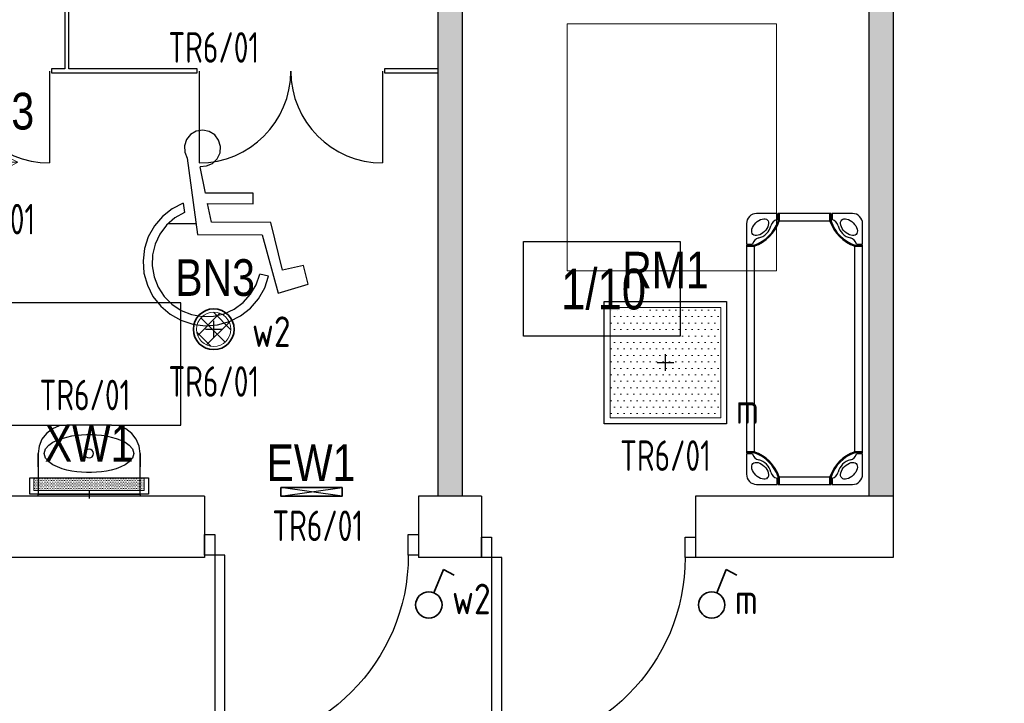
# Model space of a CAD drawing. Header units: millimetres. Extents: x -2994 to 13921, y -9859 to 2415.
# Tile 13 of 47: x 657 to 1141, y -1295 to -959. Entities that reach past the tile are written whole.
import ezdxf
from ezdxf.enums import TextEntityAlignment as Align
from ezdxf.lldxf.tags import DXFTag

# ---------------------------------------------------------------- set-up
doc = ezdxf.new("R2010")
doc.units = ezdxf.units.MM
doc.linetypes.add('CENTER', pattern=[2, 1.25, -0.25, 0.25, -0.25])
doc.layers.get('DEFPOINTS').update_dxf_attribs({"color": 253, "true_color": 0x828282})
for name, color, linetype, true_color in [('15_LINIA_CIENKA', 7, 'Continuous', 0x5e5e5e), ('A_bloki', 7, 'Continuous', 0x5e5e5e), ('A_kreskowanie', 7, 'Continuous', 0x5e5e5e), ('A_opis_pom', 7, 'Continuous', 0x5e5e5e), ('A_podciąg', 7, '300118_49_XR_0034$0$300118_49_XR_0033$0$( Dashed )', 0x5e5e5e), ('A_sc_istn', 253, 'Continuous', 0x828282), ('A_sc_proj', 7, 'Continuous', 0x5e5e5e), ('A_stolarka', 7, 'Continuous', 0x5e5e5e), ('MUREK', 7, 'Continuous', 0x5e5e5e), ('W', 7, 'CENTER', 0x5e5e5e)]:
    doc.layers.add(name, color=color, linetype=linetype, true_color=true_color)
doc.layers.add('_HVAC', color=1, linetype='Continuous')
doc.layers.add('A-DOOR', color=7, linetype='Continuous', lineweight=9, true_color=0x5e5e5e)
doc.layers.add('P-SANR-FIXT', color=7, linetype='Continuous', lineweight=9, true_color=0x5e5e5e)
for name, color, linetype, lineweight in [('IE_OŚW_numery_obwodów', 7, 'Continuous', 35), ('IE_OŚW_oprawy awaryjne', 104, 'Continuous', 35), ('IE_OŚW_oprawy podstawowe', 1, 'Continuous', 30), ('IE_OŚW_POD', 1, 'Continuous', 35), ('IE_OŚW_łączniki', 1, 'Continuous', 35), ('IE_OŚW_łączniki nr', 30, 'Continuous', 35), ('IE_OŚW_łączniki_numeracja', 30, 'Continuous', 25)]:
    doc.layers.add(name, color=color, linetype=linetype, lineweight=lineweight)
doc.styles.add('el', font='isocpeur.ttf', dxfattribs={"width": 0.8})
doc.styles.add('GENERATED_STYLE_1', font='arial.ttf')
doc.styles.add('Strzałki', font='ic-isocp.shx', dxfattribs={"width": 0.8})
tags = doc.linetypes.add('300118_49_XR_0034$0$300118_49_XR_0033$0$( Dashed )', pattern=[0.75, 0.5, -0.25]).pattern_tags.tags
tags[6:7] = [DXFTag(74, 4), DXFTag(75, 0), DXFTag(340, '0'), DXFTag(46, 1.0), DXFTag(50, 0.0), DXFTag(44, 0.0), DXFTag(45, 0.0)]
tags[4:5] = [DXFTag(74, 4), DXFTag(75, 0), DXFTag(340, '0'), DXFTag(46, 1.0), DXFTag(50, 0.0), DXFTag(44, 0.0), DXFTag(45, 0.0)]

# ---------------------------------------------------------------- blocks, each defined once
blk = doc.blocks.new('Łóżeczko przedszkolne Śpioszek - niebieskie _Nowa Szkoła_ - Łóżeczko przedszkolne Śpioszek - niebieskie _Nowa Szkoła_-1786863-1 PIĘTRO')
at = {"layer": 'A_bloki'}
for p, q in [((15, 57), (5, 57)), ((15, 54), (15, 57)), ((15.5, 56.5), (15, 56.5)), ((15, 54.5), (15.5, 54.5)), ((16.03, 57), (15.5, 57)), ((15.5, 56.99), (15.5, 57)), ((15.5, 57), (15.5, 56.99)), ((16.03, 56.99), (15.5, 56.99)), ((16.03, 56.99), (15.5, 56.99)), ((16.03, 53.19), (15.5, 53.19)), ((116.97, 57), (16.03, 57)), ((16.03, 56.99), (16.03, 57)), ((16.03, 57), (16.03, 56.99)), ((116.97, 56.99), (16.03, 56.99)), ((16.03, 56.76), (16.03, 56.63)), ((16.03, 56.48), (16.03, 56.63)), ((16.03, 56.63), (16.03, 56.48)), ((16.03, 56.3), (16.03, 56.48)), ((16.03, 56.48), (16.03, 56.3)), ((16.03, 56.09), (16.03, 56.29)), ((16.03, 56.29), (16.03, 56.09)), ((16.03, 55.89), (16.03, 56.09)), ((16.03, 56.09), (16.03, 55.89)), ((16.03, 55.69), (16.03, 55.89)), ((16.03, 55.89), (16.03, 55.69)), ((16.03, 55.49), (16.03, 55.69)), ((16.03, 55.69), (16.03, 55.49)), ((16.03, 55.29), (16.03, 55.49)), ((16.03, 55.49), (16.03, 55.29)), ((16.03, 55.09), (16.03, 55.29)), ((16.03, 55.29), (16.03, 55.09)), ((16.03, 54.88), (16.03, 55.09)), ((16.03, 55.09), (16.03, 54.88)), ((16.03, 54.66), (16.03, 54.88)), ((16.03, 54.88), (16.03, 54.66)), ((16.03, 54.46), (16.03, 54.66)), ((16.03, 54.66), (16.03, 54.46)), ((16.03, 54.28), (16.03, 54.46)), ((16.03, 54.46), (16.03, 54.28)), ((16.03, 54.11), (16.03, 54.28)), ((16.03, 54.28), (16.03, 54.11)), ((16.03, 53.96), (16.03, 54.11)), ((16.03, 54.11), (16.03, 53.96)), ((16.03, 53.81), (16.03, 53.96)), ((16.03, 53.96), (16.03, 53.81)), ((16.03, 53.67), (16.03, 53.81)), ((16.03, 53.81), (16.03, 53.67)), ((16.03, 53.55), (16.03, 53.67)), ((16.03, 53.67), (16.03, 53.55)), ((16.03, 53.54), (16.03, 53.42)), ((116.97, 53.19), (16.03, 53.19)), ((117.5, 57), (116.97, 57)), ((116.97, 56.99), (116.97, 57)), ((116.97, 57), (116.97, 56.99)), ((117.5, 56.99), (116.97, 56.99)), ((117.5, 56.99), (116.97, 56.99)), ((116.97, 56.63), (116.97, 56.76)), ((116.97, 56.48), (116.97, 56.63)), ((116.97, 56.63), (116.97, 56.48)), ((116.97, 56.3), (116.97, 56.48)), ((116.97, 56.48), (116.97, 56.3)), ((116.97, 56.09), (116.97, 56.29)), ((116.97, 56.29), (116.97, 56.09)), ((116.97, 55.89), (116.97, 56.09)), ((116.97, 56.09), (116.97, 55.89)), ((116.97, 55.69), (116.97, 55.89)), ((116.97, 55.89), (116.97, 55.69)), ((116.97, 55.49), (116.97, 55.69)), ((116.97, 55.69), (116.97, 55.49)), ((116.97, 55.29), (116.97, 55.49)), ((116.97, 55.49), (116.97, 55.29)), ((116.97, 55.09), (116.97, 55.29)), ((116.97, 55.29), (116.97, 55.09)), ((116.97, 54.88), (116.97, 55.09)), ((116.97, 55.09), (116.97, 54.88)), ((116.97, 54.66), (116.97, 54.88)), ((116.97, 54.88), (116.97, 54.66)), ((116.97, 54.46), (116.97, 54.66)), ((116.97, 54.66), (116.97, 54.46)), ((116.97, 54.28), (116.97, 54.46)), ((116.97, 54.46), (116.97, 54.28)), ((116.97, 54.11), (116.97, 54.28)), ((116.97, 54.28), (116.97, 54.11)), ((116.97, 53.96), (116.97, 54.11)), ((116.97, 53.81), (116.97, 53.96)), ((116.97, 53.67), (116.97, 53.81)), ((116.97, 53.81), (116.97, 53.67)), ((116.97, 53.55), (116.97, 53.67)), ((116.97, 53.67), (116.97, 53.55)), ((116.97, 53.42), (116.97, 53.54)), ((117.5, 53.19), (116.97, 53.19)), ((117.5, 56.99), (117.5, 57)), ((117.5, 57), (117.5, 56.99)), ((118, 56.5), (117.5, 56.5)), ((117.5, 54.5), (118, 54.5)), ((128, 57), (118, 57)), ((118, 57), (118, 54)), ((0, 52), (0, 42)), ((133, 42), (133, 52)), ((0, 42), (3, 42)), ((0, 41.5), (0, 40.97)), ((0.01, 41.5), (0, 41.5)), ((0, 41.5), (0.01, 41.5)), ((0.01, 40.97), (0, 40.97)), ((0, 40.97), (0, 16.03)), ((0, 40.97), (0.01, 40.97)), ((0.01, 41.5), (0.01, 40.97)), ((0.01, 41.5), (0.01, 40.97)), ((0.01, 40.97), (0.01, 16.03)), ((0.5, 42), (0.5, 41.5)), ((2.5, 41.5), (2.5, 42)), ((3.8, 41.5), (3.8, 40.97)), ((3.81, 40.97), (3.81, 16.03)), ((129.19, 16.03), (129.19, 40.97)), ((129.2, 40.97), (129.2, 41.5)), ((130, 42), (133, 42)), ((130.5, 42), (130.5, 41.5)), ((132.5, 41.5), (132.5, 42)), ((132.99, 41.5), (133, 41.5)), ((133, 41.5), (132.99, 41.5)), ((132.99, 40.97), (132.99, 41.5)), ((132.99, 40.97), (132.99, 41.5)), ((133, 40.97), (132.99, 40.97)), ((132.99, 40.97), (133, 40.97)), ((132.99, 16.03), (132.99, 40.97)), ((133, 40.97), (133, 41.5)), ((133, 16.03), (133, 40.97)), ((0, 16.03), (0, 15.5)), ((0, 16.03), (0.01, 16.03)), ((0.01, 16.03), (0, 16.03)), ((0.01, 15.5), (0, 15.5)), ((0, 15.5), (0.01, 15.5)), ((3, 15), (0, 15)), ((0, 15), (0, 5)), ((0.01, 16.03), (0.01, 15.5)), ((0.01, 16.03), (0.01, 15.5)), ((0.5, 15.5), (0.5, 15)), ((2.5, 15), (2.5, 15.5)), ((3.8, 16.03), (3.8, 15.5)), ((129.2, 15.5), (129.2, 16.03)), ((133, 15), (130, 15)), ((130.5, 15.5), (130.5, 15)), ((132.5, 15), (132.5, 15.5)), ((132.99, 16.03), (133, 16.03)), ((132.99, 15.5), (132.99, 16.03)), ((132.99, 15.5), (132.99, 16.03)), ((133, 16.03), (132.99, 16.03)), ((132.99, 15.5), (133, 15.5)), ((133, 15.5), (132.99, 15.5)), ((133, 15.5), (133, 16.03)), ((133, 5), (133, 15)), ((5, 0), (15, 0)), ((15, 0), (15, 3)), ((15.5, 2.5), (15, 2.5)), ((15, 0.5), (15.5, 0.5)), ((15.5, 3.81), (16.03, 3.81)), ((15.5, 0.01), (15.5, 0)), ((15.5, 0), (15.5, 0.01)), ((15.5, 0.01), (16.03, 0.01)), ((15.5, 0.01), (16.03, 0.01)), ((16.03, 3.81), (116.97, 3.81)), ((16.03, 3.58), (16.03, 3.46)), ((16.03, 3.45), (16.03, 3.33)), ((16.03, 3.33), (16.03, 3.45)), ((16.03, 3.33), (16.03, 3.19)), ((16.03, 3.19), (16.03, 3.33)), ((16.03, 3.19), (16.03, 3.04)), ((16.03, 3.04), (16.03, 3.19)), ((16.03, 3.04), (16.03, 2.89)), ((16.03, 2.89), (16.03, 3.04)), ((16.03, 2.89), (16.03, 2.72)), ((16.03, 2.72), (16.03, 2.89)), ((16.03, 2.72), (16.03, 2.54)), ((16.03, 2.54), (16.03, 2.72)), ((16.03, 2.54), (16.03, 2.34)), ((16.03, 2.34), (16.03, 2.54)), ((16.03, 2.34), (16.03, 2.12)), ((16.03, 2.12), (16.03, 2.34)), ((16.03, 2.12), (16.03, 1.91)), ((16.03, 1.91), (16.03, 2.12)), ((16.03, 1.91), (16.03, 1.71)), ((16.03, 1.71), (16.03, 1.91)), ((16.03, 1.71), (16.03, 1.51)), ((16.03, 1.51), (16.03, 1.71)), ((16.03, 1.51), (16.03, 1.31)), ((16.03, 1.31), (16.03, 1.51)), ((16.03, 1.31), (16.03, 1.11)), ((16.03, 1.11), (16.03, 1.31)), ((16.03, 1.11), (16.03, 0.91)), ((16.03, 0.91), (16.03, 1.11)), ((16.03, 0.91), (16.03, 0.71)), ((16.03, 0.71), (16.03, 0.91)), ((16.03, 0.7), (16.03, 0.52)), ((16.03, 0.52), (16.03, 0.7)), ((16.03, 0.52), (16.03, 0.37)), ((16.03, 0.37), (16.03, 0.52)), ((16.03, 0.37), (16.03, 0.24)), ((16.03, 0.01), (16.03, 0)), ((16.03, 0), (16.03, 0.01)), ((16.03, 0.01), (116.97, 0.01)), ((116.97, 3.81), (117.5, 3.81)), ((116.97, 3.46), (116.97, 3.58)), ((116.97, 3.33), (116.97, 3.45)), ((116.97, 3.45), (116.97, 3.33)), ((116.97, 3.19), (116.97, 3.33)), ((116.97, 3.33), (116.97, 3.19)), ((116.97, 3.04), (116.97, 3.19)), ((116.97, 3.19), (116.97, 3.04)), ((116.97, 2.89), (116.97, 3.04)), ((116.97, 3.04), (116.97, 2.89)), ((116.97, 2.72), (116.97, 2.89)), ((116.97, 2.89), (116.97, 2.72)), ((116.97, 2.54), (116.97, 2.72)), ((116.97, 2.72), (116.97, 2.54)), ((116.97, 2.34), (116.97, 2.54)), ((116.97, 2.54), (116.97, 2.34)), ((116.97, 2.12), (116.97, 2.34)), ((116.97, 2.34), (116.97, 2.12)), ((116.97, 1.91), (116.97, 2.12)), ((116.97, 2.12), (116.97, 1.91)), ((116.97, 1.71), (116.97, 1.91)), ((116.97, 1.91), (116.97, 1.71)), ((116.97, 1.51), (116.97, 1.71)), ((116.97, 1.31), (116.97, 1.51)), ((116.97, 1.11), (116.97, 1.31)), ((116.97, 1.31), (116.97, 1.11)), ((116.97, 0.91), (116.97, 1.11)), ((116.97, 1.11), (116.97, 0.91)), ((116.97, 0.71), (116.97, 0.91)), ((116.97, 0.91), (116.97, 0.71)), ((116.97, 0.52), (116.97, 0.7)), ((116.97, 0.7), (116.97, 0.52)), ((116.97, 0.37), (116.97, 0.52)), ((116.97, 0.52), (116.97, 0.37)), ((116.97, 0.24), (116.97, 0.37)), ((116.97, 0), (116.97, 0.01)), ((116.97, 0.01), (117.5, 0.01)), ((116.97, 0.01), (117.5, 0.01)), ((116.97, 0.01), (116.97, 0)), ((118, 2.5), (117.5, 2.5)), ((117.5, 0.5), (118, 0.5)), ((117.5, 0.01), (117.5, 0)), ((117.5, 0), (117.5, 0.01)), ((118, 3), (118, 0)), ((118, 0), (128, 0)), ((15.5, 0), (16.03, 0)), ((16.03, 0), (116.97, 0)), ((116.97, 0), (117.5, 0))]:
    blk.add_line(p, q, dxfattribs=at)
at = {"layer": 'A_bloki', "flags": 128}
for points in [[(3.17, 46.76), (2.83, 47.24), (2.63, 47.84), (2.59, 48.53), (2.71, 49.29), (2.98, 50.09), (3.39, 50.9), (3.94, 51.68), (4.59, 52.41), (5.32, 53.06), (6.1, 53.61), (6.91, 54.02), (7.71, 54.29), (8.47, 54.41), (9.16, 54.37), (9.76, 54.17), (10.24, 53.83)], [(10.24, 53.83), (10.59, 53.35), (10.79, 52.75), (10.83, 52.05), (10.71, 51.29), (10.44, 50.49), (10.02, 49.69), (9.48, 48.9), (8.83, 48.17), (8.1, 47.52), (7.31, 46.98), (6.51, 46.56), (5.71, 46.29), (4.95, 46.17), (4.25, 46.21), (3.65, 46.41), (3.17, 46.76)], [(15.5, 53.19), (15.5, 53.3), (15.5, 53.42), (15.5, 53.55), (15.5, 53.67), (15.5, 53.81), (15.5, 53.96), (15.5, 54.11), (15.5, 54.28), (15.5, 54.46), (15.5, 54.66), (15.5, 54.88), (15.5, 55.09), (15.5, 55.29), (15.5, 55.49), (15.5, 55.69), (15.5, 55.89), (15.5, 56.09), (15.5, 56.3), (15.5, 56.48), (15.5, 56.63), (15.5, 56.76), (15.5, 56.87), (15.5, 56.94), (15.5, 56.99)], [(16.03, 56.63), (16.03, 56.76), (16.03, 56.87), (16.03, 56.94), (16.03, 56.99)], [(16.03, 56.99), (16.03, 56.94), (16.03, 56.87), (16.03, 56.76)], [(16.03, 53.19), (16.03, 53.3), (16.03, 53.42), (16.03, 53.54)], [(16.03, 53.42), (16.03, 53.3), (16.03, 53.19)], [(116.97, 56.76), (116.97, 56.87), (116.97, 56.94), (116.97, 56.99)], [(116.97, 56.99), (116.97, 56.94), (116.97, 56.87), (116.97, 56.76), (116.97, 56.63)], [(116.97, 54.11), (116.97, 53.96), (116.97, 53.81)], [(116.97, 53.54), (116.97, 53.42), (116.97, 53.3), (116.97, 53.19)], [(116.97, 53.19), (116.97, 53.3), (116.97, 53.42)], [(117.5, 56.99), (117.5, 56.94), (117.5, 56.87), (117.5, 56.76), (117.5, 56.63), (117.5, 56.48), (117.5, 56.3), (117.5, 56.09), (117.5, 55.89), (117.5, 55.69), (117.5, 55.49), (117.5, 55.29), (117.5, 55.09), (117.5, 54.88), (117.5, 54.66), (117.5, 54.46), (117.5, 54.28), (117.5, 54.11), (117.5, 53.96), (117.5, 53.81), (117.5, 53.67), (117.5, 53.55), (117.5, 53.42), (117.5, 53.3), (117.5, 53.19)], [(129.83, 46.76), (129.35, 46.41), (128.75, 46.21), (128.05, 46.17), (127.29, 46.29), (126.49, 46.56), (125.69, 46.98), (124.9, 47.52), (124.17, 48.17), (123.52, 48.9), (122.98, 49.69), (122.56, 50.49), (122.29, 51.29), (122.17, 52.05), (122.21, 52.75), (122.41, 53.35), (122.76, 53.83)], [(122.76, 53.83), (123.24, 54.17), (123.84, 54.37), (124.53, 54.41), (125.29, 54.29), (126.09, 54.02), (126.9, 53.61), (127.68, 53.06), (128.41, 52.41), (129.06, 51.68), (129.61, 50.9), (130.02, 50.09), (130.29, 49.29), (130.41, 48.53), (130.37, 47.84), (130.17, 47.24), (129.83, 46.76)], [(0.01, 41.5), (0.06, 41.5), (0.13, 41.5), (0.24, 41.5), (0.37, 41.5), (0.52, 41.5), (0.7, 41.5), (0.91, 41.5), (1.11, 41.5), (1.31, 41.5), (1.51, 41.5), (1.71, 41.5), (1.91, 41.5), (2.12, 41.5), (2.34, 41.5), (2.54, 41.5), (2.72, 41.5), (2.89, 41.5), (3.04, 41.5), (3.19, 41.5), (3.33, 41.5), (3.45, 41.5), (3.58, 41.5), (3.7, 41.5), (3.81, 41.5)], [(3.81, 40.97), (3.7, 40.97), (3.58, 40.97), (3.45, 40.97), (3.33, 40.97), (3.19, 40.97), (3.04, 40.97), (2.89, 40.97), (2.72, 40.97), (2.54, 40.97), (2.34, 40.97), (2.12, 40.97), (1.91, 40.97), (1.71, 40.97), (1.51, 40.97), (1.31, 40.97), (1.11, 40.97), (0.91, 40.97), (0.7, 40.97), (0.52, 40.97), (0.37, 40.97), (0.24, 40.97), (0.13, 40.97), (0.06, 40.97), (0.01, 40.97)], [(0.01, 40.97), (0.06, 40.97), (0.13, 40.97), (0.24, 40.97), (0.37, 40.97), (0.52, 40.97), (0.7, 40.97), (0.91, 40.97), (1.11, 40.97), (1.31, 40.97), (1.51, 40.97), (1.71, 40.97), (1.91, 40.97), (2.12, 40.97), (2.34, 40.97), (2.54, 40.97), (2.72, 40.97), (2.89, 40.97), (3.04, 40.97), (3.19, 40.97), (3.33, 40.97), (3.45, 40.97), (3.58, 40.97), (3.7, 40.97), (3.81, 40.97)], [(129.19, 41.5), (129.3, 41.5), (129.42, 41.5), (129.55, 41.5), (129.67, 41.5), (129.81, 41.5), (129.96, 41.5), (130.11, 41.5), (130.28, 41.5), (130.46, 41.5), (130.66, 41.5), (130.88, 41.5), (131.09, 41.5), (131.29, 41.5), (131.49, 41.5), (131.69, 41.5), (131.89, 41.5), (132.09, 41.5), (132.3, 41.5), (132.48, 41.5), (132.63, 41.5), (132.76, 41.5), (132.87, 41.5), (132.94, 41.5), (132.99, 41.5)], [(132.99, 40.97), (132.94, 40.97), (132.87, 40.97), (132.76, 40.97), (132.63, 40.97), (132.48, 40.97), (132.3, 40.97), (132.09, 40.97), (131.89, 40.97), (131.69, 40.97), (131.49, 40.97), (131.29, 40.97), (131.09, 40.97), (130.88, 40.97), (130.66, 40.97), (130.46, 40.97), (130.28, 40.97), (130.11, 40.97), (129.96, 40.97), (129.81, 40.97), (129.67, 40.97), (129.55, 40.97), (129.42, 40.97), (129.3, 40.97), (129.19, 40.97)], [(129.19, 40.97), (129.3, 40.97), (129.42, 40.97), (129.55, 40.97), (129.67, 40.97), (129.81, 40.97), (129.96, 40.97), (130.11, 40.97), (130.28, 40.97), (130.46, 40.97), (130.66, 40.97), (130.88, 40.97), (131.09, 40.97), (131.29, 40.97), (131.49, 40.97), (131.69, 40.97), (131.89, 40.97), (132.09, 40.97), (132.3, 40.97), (132.48, 40.97), (132.63, 40.97), (132.76, 40.97), (132.87, 40.97), (132.94, 40.97), (132.99, 40.97)], [(0.01, 16.03), (0.06, 16.03), (0.13, 16.03), (0.24, 16.03), (0.37, 16.03), (0.52, 16.03), (0.7, 16.03), (0.91, 16.03), (1.11, 16.03), (1.31, 16.03), (1.51, 16.03), (1.71, 16.03), (1.91, 16.03), (2.12, 16.03), (2.34, 16.03), (2.54, 16.03), (2.72, 16.03), (2.89, 16.03), (3.04, 16.03), (3.19, 16.03), (3.33, 16.03), (3.45, 16.03), (3.58, 16.03), (3.7, 16.03), (3.81, 16.03)], [(3.81, 16.03), (3.7, 16.03), (3.58, 16.03), (3.45, 16.03), (3.33, 16.03), (3.19, 16.03), (3.04, 16.03), (2.89, 16.03), (2.72, 16.03), (2.54, 16.03), (2.34, 16.03), (2.12, 16.03), (1.91, 16.03), (1.71, 16.03), (1.51, 16.03), (1.31, 16.03), (1.11, 16.03), (0.91, 16.03), (0.7, 16.03), (0.52, 16.03), (0.37, 16.03), (0.24, 16.03), (0.13, 16.03), (0.06, 16.03), (0.01, 16.03)], [(3.81, 15.5), (3.7, 15.5), (3.58, 15.5), (3.45, 15.5), (3.33, 15.5), (3.19, 15.5), (3.04, 15.5), (2.89, 15.5), (2.72, 15.5), (2.54, 15.5), (2.34, 15.5), (2.12, 15.5), (1.91, 15.5), (1.71, 15.5), (1.51, 15.5), (1.31, 15.5), (1.11, 15.5), (0.91, 15.5), (0.7, 15.5), (0.52, 15.5), (0.37, 15.5), (0.24, 15.5), (0.13, 15.5), (0.06, 15.5), (0.01, 15.5)], [(129.19, 16.03), (129.3, 16.03), (129.42, 16.03), (129.55, 16.03), (129.67, 16.03), (129.81, 16.03), (129.96, 16.03), (130.11, 16.03), (130.28, 16.03), (130.46, 16.03), (130.66, 16.03), (130.88, 16.03), (131.09, 16.03), (131.29, 16.03), (131.49, 16.03), (131.69, 16.03), (131.89, 16.03), (132.09, 16.03), (132.3, 16.03), (132.48, 16.03), (132.63, 16.03), (132.76, 16.03), (132.87, 16.03), (132.94, 16.03), (132.99, 16.03)], [(132.99, 16.03), (132.94, 16.03), (132.87, 16.03), (132.76, 16.03), (132.63, 16.03), (132.48, 16.03), (132.3, 16.03), (132.09, 16.03), (131.89, 16.03), (131.69, 16.03), (131.49, 16.03), (131.29, 16.03), (131.09, 16.03), (130.88, 16.03), (130.66, 16.03), (130.46, 16.03), (130.28, 16.03), (130.11, 16.03), (129.96, 16.03), (129.81, 16.03), (129.67, 16.03), (129.55, 16.03), (129.42, 16.03), (129.3, 16.03), (129.19, 16.03)], [(132.99, 15.5), (132.94, 15.5), (132.87, 15.5), (132.76, 15.5), (132.63, 15.5), (132.48, 15.5), (132.3, 15.5), (132.09, 15.5), (131.89, 15.5), (131.69, 15.5), (131.49, 15.5), (131.29, 15.5), (131.09, 15.5), (130.88, 15.5), (130.66, 15.5), (130.46, 15.5), (130.28, 15.5), (130.11, 15.5), (129.96, 15.5), (129.81, 15.5), (129.67, 15.5), (129.55, 15.5), (129.42, 15.5), (129.3, 15.5), (129.19, 15.5)], [(10.24, 3.17), (9.76, 2.83), (9.16, 2.63), (8.47, 2.59), (7.71, 2.71), (6.91, 2.98), (6.1, 3.39), (5.32, 3.94), (4.59, 4.59), (3.94, 5.32), (3.39, 6.1), (2.98, 6.91), (2.71, 7.71), (2.59, 8.47), (2.63, 9.16), (2.83, 9.76), (3.17, 10.24)], [(3.17, 10.24), (3.65, 10.59), (4.25, 10.79), (4.95, 10.83), (5.71, 10.71), (6.51, 10.44), (7.31, 10.02), (8.1, 9.48), (8.83, 8.83), (9.48, 8.1), (10.02, 7.31), (10.44, 6.51), (10.71, 5.71), (10.83, 4.95), (10.79, 4.25), (10.59, 3.65), (10.24, 3.17)], [(122.76, 3.17), (122.41, 3.65), (122.21, 4.25), (122.17, 4.95), (122.29, 5.71), (122.56, 6.51), (122.98, 7.31), (123.52, 8.1), (124.17, 8.83), (124.9, 9.48), (125.69, 10.02), (126.49, 10.44), (127.29, 10.71), (128.05, 10.83), (128.75, 10.79), (129.35, 10.59), (129.83, 10.24)], [(129.83, 10.24), (130.17, 9.76), (130.37, 9.16), (130.41, 8.47), (130.29, 7.71), (130.02, 6.91), (129.61, 6.1), (129.06, 5.32), (128.41, 4.59), (127.68, 3.94), (126.9, 3.39), (126.09, 2.98), (125.29, 2.71), (124.53, 2.59), (123.84, 2.63), (123.24, 2.83), (122.76, 3.17)], [(15.5, 0.01), (15.5, 0.06), (15.5, 0.13), (15.5, 0.24), (15.5, 0.37), (15.5, 0.52), (15.5, 0.7), (15.5, 0.91), (15.5, 1.11), (15.5, 1.31), (15.5, 1.51), (15.5, 1.71), (15.5, 1.91), (15.5, 2.12), (15.5, 2.34), (15.5, 2.54), (15.5, 2.72), (15.5, 2.89), (15.5, 3.04), (15.5, 3.19), (15.5, 3.33), (15.5, 3.45), (15.5, 3.58), (15.5, 3.7), (15.5, 3.81)], [(16.03, 3.81), (16.03, 3.7), (16.03, 3.58)], [(16.03, 3.46), (16.03, 3.58), (16.03, 3.7), (16.03, 3.81)], [(16.03, 0.01), (16.03, 0.06), (16.03, 0.13), (16.03, 0.24), (16.03, 0.37)], [(16.03, 0.24), (16.03, 0.13), (16.03, 0.06), (16.03, 0.01)], [(116.97, 3.58), (116.97, 3.7), (116.97, 3.81)], [(116.97, 3.81), (116.97, 3.7), (116.97, 3.58), (116.97, 3.46)], [(116.97, 1.71), (116.97, 1.51), (116.97, 1.31)], [(116.97, 0.37), (116.97, 0.24), (116.97, 0.13), (116.97, 0.06), (116.97, 0.01)], [(116.97, 0.01), (116.97, 0.06), (116.97, 0.13), (116.97, 0.24)], [(117.5, 3.81), (117.5, 3.7), (117.5, 3.58), (117.5, 3.45), (117.5, 3.33), (117.5, 3.19), (117.5, 3.04), (117.5, 2.89), (117.5, 2.72), (117.5, 2.54), (117.5, 2.34), (117.5, 2.12), (117.5, 1.91), (117.5, 1.71), (117.5, 1.51), (117.5, 1.31), (117.5, 1.11), (117.5, 0.91), (117.5, 0.7), (117.5, 0.52), (117.5, 0.37), (117.5, 0.24), (117.5, 0.13), (117.5, 0.06), (117.5, 0.01)]]:
    blk.add_lwpolyline(points, dxfattribs=at)
at = {"layer": 'A_bloki'}
for centre, radius, start, end in [((5, 52), 5, 90, 180), ((-2.3, 59.3), 19.31, 288.3867, 341.5695), ((-2.3, 59.3), 18.81, 288.8936, 341.0613), ((16, 50), 4.12, 104.0321, 165.9679), ((135.3, 59.3), 19.31, 198.4305, 251.6133), ((135.3, 59.3), 18.81, 198.9387, 251.1064), ((117, 50), 4.12, 14.0321, 75.9679), ((128, 52), 5, 360, 90), ((4.3, 52.7), 7.89, 282.451, 347.549), ((128.7, 52.7), 7.89, 192.451, 257.549), ((6.98, 41.02), 4.1, 103.8707, 166.1293), ((126.02, 41.02), 4.1, 13.8707, 76.1293), ((6.98, 15.98), 4.1, 193.8707, 256.1293), ((-2.3, -2.3), 19.31, 18.4305, 71.6133), ((-2.3, -2.3), 18.81, 18.9387, 71.1064), ((135.3, -2.3), 19.31, 108.3867, 161.5695), ((135.3, -2.3), 18.81, 108.8936, 161.0613), ((126.02, 15.98), 4.1, 283.8707, 346.1293), ((4.3, 4.3), 7.89, 12.451, 77.549), ((128.7, 4.3), 7.89, 102.451, 167.549), ((5, 5), 5, 180, 270), ((16, 7), 4.12, 194.0321, 255.9679), ((117, 7), 4.12, 284.0321, 345.9679), ((128, 5), 5, 270, 360)]:
    blk.add_arc(centre, radius, start, end, dxfattribs=at)
for points in [[(15.5, 56.99), (15.5, 56.96), (15.5, 56.94), (15.5, 56.91)], [(117.5, 56.91), (117.5, 56.94), (117.5, 56.96), (117.5, 56.99)], [(0.09, 41.5), (0.06, 41.5), (0.04, 41.5), (0.01, 41.5)], [(132.99, 41.5), (132.96, 41.5), (132.94, 41.5), (132.91, 41.5)], [(0.01, 15.5), (0.04, 15.5), (0.06, 15.5), (0.09, 15.5)], [(132.91, 15.5), (132.94, 15.5), (132.96, 15.5), (132.99, 15.5)], [(15.5, 0.09), (15.5, 0.06), (15.5, 0.04), (15.5, 0.01)], [(117.5, 0.01), (117.5, 0.04), (117.5, 0.06), (117.5, 0.09)]]:
    blk.add_open_spline(points, degree=3, dxfattribs=at)
blk = doc.blocks.new('Umywalka toaletowa - 35x50 cm-976482-1 PIĘTRO')
at = {"layer": 'A_bloki'}
for p, q in [((11, 35), (-11, 35)), ((-25, 21), (-25, 1)), ((25, 1), (25, 21)), ((-25, 1), (25, 1))]:
    blk.add_line(p, q, dxfattribs=at)
at = {"layer": 'A_bloki', "flags": 128}
for points in [[(-11, 35), (-14.62, 34.52), (-18, 33.12), (-20.9, 30.9), (-23.12, 28), (-24.52, 24.62), (-25, 21)], [(25, 21), (24.52, 24.62), (23.12, 28), (20.9, 30.9), (18, 33.12), (14.62, 34.52), (11, 35)], [(-22, 21), (-21.32, 23.31), (-19.71, 25.14), (-17.72, 26.53), (-15.53, 27.61), (-13.24, 28.45), (-10.9, 29.11), (-8.5, 29.61), (-6.09, 29.97), (-3.66, 30.2), (-1.22, 30.32), (1.22, 30.32), (3.66, 30.2), (6.09, 29.97), (8.51, 29.61), (10.9, 29.11), (13.24, 28.45), (15.53, 27.61), (17.71, 26.54), (19.72, 25.14), (21.31, 23.31), (22, 21)], [(-25, 14.55), (-25, 15.39), (-25, 17.3), (-25, 19.17), (-25, 21)], [(22, 21), (21.31, 18.69), (19.72, 16.86), (17.71, 15.46), (15.53, 14.39), (13.24, 13.55), (10.9, 12.89), (8.51, 12.39), (6.09, 12.03), (3.66, 11.8), (1.22, 11.68), (-1.22, 11.68), (-3.66, 11.8), (-6.09, 12.03), (-8.5, 12.39), (-10.9, 12.89), (-13.24, 13.55), (-15.53, 14.39), (-17.72, 15.47), (-19.71, 16.86), (-21.32, 18.69), (-22, 21)], [(25, 21), (25, 19.17), (25, 17.3), (25, 15.39), (25, 14.55)], [(-25, 0), (-25, 0.72), (-25, 0.88)], [(25, 0.86), (25, 0.72), (25, 0)]]:
    blk.add_lwpolyline(points, dxfattribs=at)
at = {"layer": 'A_bloki'}
for start, end in [(0, 180), (180, 0)]:
    blk.add_arc((0, 21), 2.19, start, end, dxfattribs=at)
for points in [[(-25, 0), (-25, 0.22), (-25, 0.59), (-25, 0.93), (-25, 1), (-25, 1)], [(25, 1), (25, 1), (25, 0.93), (25, 0.59), (25, 0.22), (25, 0)]]:
    blk.add_open_spline(points, degree=3, dxfattribs=at)
at = {"layer": 'A_podciąg'}
for p, q in [((-45, 95), (-45, 35)), ((45, 95), (-45, 95)), ((45, 35), (45, 95)), ((-45, 35), (-11, 35)), ((11, 35), (45, 35))]:
    blk.add_line(p, q, dxfattribs=at)
blk = doc.blocks.new('Drzwi-dwuskrzydłowe-panelowe - D 80x200 OŚCIEŻNICA-1 DRZWI-5-976485-1 PIĘTRO')
at = {"layer": 'A_bloki'}
for p, q in [((-45, 0), (-45, -45)), ((45, 0), (45, -45))]:
    blk.add_line(p, q, dxfattribs=at)
for centre, start, end in [((-45, 0), 270, 0), ((45, 0), 180, 270)]:
    blk.add_arc(centre, 45, start, end, dxfattribs=at)
blk = doc.blocks.new('Drzwi-jednoskrzydłowe-panelowe - D-1 90x200 OŚCIEŻNICA-5 DRZWI-5-1256997-1 PIĘTRO')
at = {"layer": 'A_stolarka'}
for p, q in [((-47.5, 0), (-52.5, 0)), ((-52.5, 0), (-52.5, -10)), ((-47.5, -10), (-47.5, 0)), ((47.5, 0), (47.5, -10)), ((52.5, 0), (47.5, 0)), ((52.5, -10), (52.5, 0)), ((-52.5, -10), (-47.5, -10)), ((42.5, -10), (47.5, -10)), ((42.5, -105), (42.5, -10)), ((42.5, -10), (47.5, -10)), ((42.5, -105), (42.5, -10)), ((47.5, -10), (52.5, -10)), ((47.5, -10), (47.5, -105)), ((47.5, -10), (47.5, -105)), ((47.5, -105), (42.5, -105)), ((47.5, -105), (42.5, -105))]:
    blk.add_line(p, q, dxfattribs=at)
at = {"layer": 'A_stolarka', "lineweight": 18}
for p, q in [((-52.5, 0), (-47.5, 0)), ((-47.5, 0), (-47.5, -10)), ((47.5, -10), (47.5, 0)), ((47.5, 0), (52.5, 0)), ((-52.5, -10), (-52.5, -6.25)), ((52.5, -6.25), (52.5, -10)), ((-47.5, -10), (-52.5, -10)), ((52.5, -10), (47.5, -10))]:
    blk.add_line(p, q, dxfattribs=at)
at = {"layer": 'A_stolarka'}
blk.add_arc((47.5, -10), 95, 180, 270, dxfattribs=at)
blk = doc.blocks.new('A$C39F57054')
at = {"layer": '15_LINIA_CIENKA', "color": 8, "lineweight": 25}
for p, q in [((19.47, 78.21), (17.79, 76.13)), ((21.78, 79.55), (19.47, 78.21)), ((24.42, 79.99), (21.78, 79.55)), ((27.04, 79.47), (24.42, 79.99)), ((29.31, 78.06), (27.04, 79.47)), ((30.93, 75.93), (29.31, 78.06)), ((17.79, 76.13), (16.95, 73.6)), ((16.95, 73.6), (17.06, 70.93)), ((31.69, 73.37), (30.93, 75.93)), ((31.5, 70.7), (31.69, 73.37)), ((17.06, 70.93), (18.1, 68.47)), ((18.1, 68.47), (22.27, 37.34)), ((30.38, 68.28), (31.5, 70.7)), ((25.53, 54.23), (23.33, 65.02)), ((23.35, 65.19), (26.02, 65.33)), ((26.02, 65.33), (28.47, 66.41)), ((28.47, 66.41), (30.38, 68.28)), ((45.01, 54.15), (25.53, 54.23)), ((45, 49.89), (45.01, 54.15)), ((16.44, 50.18), (11.91, 47.86)), ((16.44, 50.18), (16.95, 46.37)), ((27.96, 42.35), (26.4, 49.97)), ((26.4, 49.97), (45, 49.89)), ((7.93, 44.7), (4.64, 40.82)), ((11.91, 47.86), (7.93, 44.7)), ((16.95, 46.37), (13.02, 44.12)), ((4.64, 40.82), (2.16, 36.38)), ((9.62, 41.12), (6.9, 37.49)), ((13.02, 44.12), (9.62, 41.12)), ((52.21, 42.25), (27.96, 42.35)), ((57.02, 22.69), (52.21, 42.25)), ((2.16, 36.38), (0.59, 31.55)), ((6.9, 37.49), (4.97, 33.4)), ((22.27, 37.34), (48.72, 37.23)), ((48.72, 37.23), (55.24, 13.3)), ((4.97, 33.4), (3.91, 28.99)), ((0.59, 31.55), (0, 26.5)), ((3.91, 28.99), (3.76, 24.47)), ((0, 26.5), (0.4, 21.43)), ((3.76, 24.47), (4.53, 20)), ((65.68, 24.58), (57.02, 22.69)), ((67.54, 17.02), (65.68, 24.58)), ((0.4, 21.43), (1.78, 16.53)), ((46.3, 16.77), (47.74, 21.06)), ((51.37, 20.24), (47.74, 21.06)), ((49.76, 15.42), (51.37, 20.24)), ((1.78, 16.53), (4.08, 12)), ((4.53, 20), (6.19, 15.79)), ((44.01, 12.86), (46.3, 16.77)), ((55.24, 13.3), (67.54, 17.02)), ((6.19, 15.79), (8.66, 11.99)), ((40.98, 9.49), (44.01, 12.86)), ((47.25, 11), (49.76, 15.42)), ((4.08, 12), (7.23, 8)), ((8.66, 11.99), (11.85, 8.78)), ((11.85, 8.78), (15.62, 6.27)), ((37.34, 6.8), (40.98, 9.49)), ((43.92, 7.15), (47.25, 11)), ((7.23, 8), (11.09, 4.69)), ((11.09, 4.69), (15.52, 2.2)), ((15.62, 6.27), (19.83, 4.58)), ((19.83, 4.58), (24.28, 3.77)), ((28.81, 3.89), (33.22, 4.91)), ((33.22, 4.91), (37.34, 6.8)), ((39.91, 4.02), (43.92, 7.15)), ((15.52, 2.2), (20.35, 0.61)), ((20.35, 0.61), (25.4, 0)), ((24.28, 3.77), (28.81, 3.89)), ((25.4, 0), (30.47, 0.38)), ((30.47, 0.38), (35.37, 1.74)), ((35.37, 1.74), (39.91, 4.02))]:
    blk.add_line(p, q, dxfattribs=at)
at = {"layer": 'W', "color": 8, "linetype": 'Continuous', "ltscale": 4}
blk.add_line((21.69, 41.7), (10.28, 41.7), dxfattribs=at)
blk = doc.blocks.new('A$C30DD1EED')
at = {"layer": 'IE_OŚW_oprawy podstawowe', "lineweight": 5, "ltscale": 8}
h = blk.add_hatch(dxfattribs=at)
h.set_pattern_fill('DOTS', color=256, scale=2, style=0)
h.paths.add_polyline_path([(27.21, 27.11), (-27.21, 27.11), (-27.21, -27.11), (27.21, -27.11)])
at = {"layer": 'DEFPOINTS', "color": 251}
for p, q in [((-4.1, 0), (0, 0)), ((0, 0), (0, 4.1)), ((0, -4.1), (0, 0)), ((0, 0), (4.1, 0))]:
    blk.add_line(p, q, dxfattribs=at)
at = {"layer": 'IE_OŚW_oprawy podstawowe', "ltscale": 4}
for p, q in [((-30, 30), (30, 30)), ((-30, -30), (-30, 30)), ((30, 30), (30, -30)), ((30, -30), (-30, -30))]:
    blk.add_line(p, q, dxfattribs=at)
at = {"layer": 'IE_OŚW_oprawy podstawowe', "lineweight": 18, "ltscale": 4}
for p, q in [((-27.21, 27.11), (-27.21, -27.11)), ((-27.21, 27.11), (27.21, 27.11)), ((27.21, 27.11), (27.21, -27.11)), ((-27.21, -27.11), (27.21, -27.11))]:
    blk.add_line(p, q, dxfattribs=at)
at = {"layer": 'IE_OŚW_oprawy podstawowe', "style": 'GENERATED_STYLE_1', "width": 0.8}
blk.add_attdef('OZNA', text='', height=18, dxfattribs=at).set_placement((0, 31), align=Align.BOTTOM_CENTER)
blk = doc.blocks.new('A$C25567243')
at = {"layer": 'IE_OŚW_oprawy podstawowe', "lineweight": 5, "ltscale": 8}
h = blk.add_hatch(dxfattribs=at)
h.set_pattern_fill('ANSI37', color=256, scale=2, style=0)
h.paths.add_polyline_path([(-8.42, 0, 1), (8.42, 0, 1)])
at = {"layer": 'DEFPOINTS', "color": 251}
for p, q in [((0, 0), (0, 4.1)), ((-4.1, 0), (0, 0)), ((0, -4.1), (0, 0)), ((0, 0), (4.1, 0))]:
    blk.add_line(p, q, dxfattribs=at)
at = {"layer": 'IE_OŚW_POD', "ltscale": 5000}
blk.add_circle((0, 0), 10, dxfattribs=at)
at = {"layer": 'IE_OŚW_POD', "lineweight": 20, "ltscale": 5000}
blk.add_circle((0, 0), 8.42, dxfattribs=at)
at = {"layer": 'IE_OŚW_oprawy podstawowe', "style": 'GENERATED_STYLE_1', "width": 0.8}
blk.add_attdef('OZNA', text='', height=18, dxfattribs=at).set_placement((0.66, 10.98), align=Align.BOTTOM_CENTER)
blk = doc.blocks.new('A$C2E7F67DD')
at = {"layer": 'DEFPOINTS'}
for p, q in [((-2.05, 0), (0, 0)), ((0, 2.05), (0, 0)), ((0, 0), (0, -2.05)), ((0, 0), (2.05, 0))]:
    blk.add_line(p, q, dxfattribs=at)
at = {"layer": 'IE_OŚW_oprawy awaryjne', "lineweight": 15}
for p, q in [((-1.72, 10.58), (0, 13.7)), ((0, 7.64), (0, 13.7)), ((1.72, 10.58), (0, 13.7)), ((-10.57, 1.72), (-13.69, 0)), ((-7.64, 0), (-13.69, 0)), ((-10.57, -1.72), (-13.69, 0)), ((10.58, 1.72), (13.7, 0)), ((7.64, 0), (13.7, 0)), ((10.58, -1.72), (13.7, 0)), ((0, -7.64), (0, -13.69)), ((-1.72, -10.57), (0, -13.69)), ((1.72, -10.57), (0, -13.69))]:
    blk.add_line(p, q, dxfattribs=at)
at = {"layer": 'IE_OŚW_oprawy awaryjne'}
for p, q in [((-6.5, 6.5), (6.5, 6.5)), ((-6.5, -6.5), (-6.5, 6.5)), ((6.5, 6.5), (6.5, -6.5)), ((6.5, -6.5), (-6.5, -6.5))]:
    blk.add_line(p, q, dxfattribs=at)
at = {"layer": 'IE_OŚW_oprawy awaryjne', "lineweight": 18}
for radius in [3.57, 2.81]:
    blk.add_circle((0, 0), radius, dxfattribs=at)
at = {"layer": 'IE_OŚW_oprawy awaryjne', "style": 'GENERATED_STYLE_1', "width": 0.8}
blk.add_attdef('OZNA', text='', height=12, dxfattribs=at).set_placement((0, 10.67), align=Align.BOTTOM_CENTER)
blk = doc.blocks.new('A$C27F146DE')
at = {"layer": 'IE_OŚW_oprawy podstawowe', "lineweight": 5, "ltscale": 5}
h = blk.add_hatch(dxfattribs=at)
h.set_pattern_fill('DOTS', color=256, scale=0.5)
h.set_pattern_definition([(0, (-17046.9293, -12070.0093), (0.396875, 0.79375), [0, -0.79375])])
h.paths.add_polyline_path([(-27.1, 1.87), (27.1, 1.87), (27.1, 8), (-27.1, 8)])
at = {"layer": 'DEFPOINTS', "color": 251}
for p, q in [((-2.05, 0), (0, 0)), ((0, 2.05), (0, 0)), ((0, 0), (0, -2.05)), ((0, 0), (2.05, 0))]:
    blk.add_line(p, q, dxfattribs=at)
at = {"layer": 'IE_OŚW_oprawy podstawowe'}
blk.add_lwpolyline([(29.1, 8), (-29.1, 8), (-29.1, 0), (29.1, 0)], close=True, dxfattribs=at)
at = {"layer": 'IE_OŚW_oprawy podstawowe', "lineweight": 20}
blk.add_lwpolyline([(27.1, 8), (-27.1, 8), (-27.1, 1.87), (27.1, 1.87)], close=True, dxfattribs=at)
at = {"layer": 'IE_OŚW_oprawy podstawowe', "style": 'GENERATED_STYLE_1', "width": 0.8}
blk.add_attdef('OZNA', text='', height=18, dxfattribs=at).set_placement((0, 9), align=Align.BOTTOM_CENTER)
blk = doc.blocks.new('E_łącznik_1-bieg_IP20')
at = {"layer": 'IE_OŚW_łączniki', "linetype": 'Continuous'}
for p, q in [((2.49, 5.98), (7.18, 17.34)), ((7.18, 17.34), (12.42, 14.68))]:
    blk.add_line(p, q, dxfattribs=at)
blk.add_circle((0, 0), 6.47, dxfattribs=at)
blk.add_circle((0, 0), 6.47, dxfattribs=at)
at = {"layer": 'IE_OŚW_łączniki_numeracja', "style": 'el', "width": 0.8}
for tag, p in [('3.ŚRODEK', (3.18, 22.34)), ('2.PRAWO', (9.47, -4.81))]:
    blk.add_attdef(tag, p, '', height=15, dxfattribs=at)
blk.add_attdef('1.LEWO', text='', height=15, dxfattribs=at).set_placement((-9.47, -4.81), align=Align.RIGHT)
blk = doc.blocks.new('A$C4F9644C9')
at = {"layer": 'IE_OŚW_oprawy awaryjne', "lineweight": 25}
for p, q in [((15, -2.16), (-15, 2.16)), ((-15, -2.16), (15, 2.16))]:
    blk.add_line(p, q, dxfattribs=at)
at = {"layer": 'IE_OŚW_oprawy awaryjne'}
blk.add_lwpolyline([(-15, 2.16), (15, 2.16), (15, -2.16), (-15, -2.16)], close=True, dxfattribs=at)
at = {"layer": 'IE_OŚW_oprawy awaryjne', "style": 'GENERATED_STYLE_1', "width": 0.8}
blk.add_attdef('OZNA', text='', height=18, dxfattribs=at).set_placement((0, 3.16), align=Align.BOTTOM_CENTER)
blk = doc.blocks.new('A$C00EF74C4')
at = {"layer": '_HVAC', "color": 7, "lineweight": 9, "ltscale": 2}
blk.add_lwpolyline([(-482.4, -560.5), (545.4, -560.5), (545.4, -1772.7), (-482.4, -1772.7)], close=True, dxfattribs=at)

msp = doc.modelspace()

# ---------------------------------------------------------------- hatches: boundary and pattern name
at = {"layer": 'A_kreskowanie', "ltscale": 2}
h = msp.add_hatch(color=256, dxfattribs=at)
h.dxf.hatch_style = 1
h.paths.add_polyline_path([(7.843, -865.1), (-4.157, -865.1), (-4.157, -1001.1), (7.843, -1001.1)])
h.paths.add_polyline_path([(152.04, -1033.1), (152.04, -1031.1), (7.843, -1031.1), (7.843, -1043.1), (152.04, -1043.1)])
h.paths.add_polyline_path([(140.04, -1043.1), (128.04, -1043.1), (128.04, -1053.1), (140.04, -1053.1)])
h.paths.add_polyline_path([(292.719, -1031.1), (252.04, -1031.1), (252.04, -1043.1), (292.719, -1043.1)])
h.paths.add_polyline_path([(280.719, -865.1), (268.719, -865.1), (268.719, -873.1), (268.719, -930.1), (268.719, -1031.1), (280.719, -1031.1)])
h.paths.add_polyline_path([(502.756, -865.1), (490.756, -865.1), (490.756, -1031.1), (410.931, -1031.1), (396.04, -1031.1), (396.04, -1043.1), (502.756, -1043.1)])
h.paths.add_polyline_path([(422.931, -1043.1), (410.931, -1043.1), (410.931, -1193.1), (422.931, -1193.1)])
h.paths.add_polyline_path([(140.04, -1153.546), (128.04, -1153.546), (128.04, -1193.1), (140.04, -1193.1)])
h.paths.add_polyline_path([(7.843, -1013.1), (-4.157, -1013.1), (-4.157, -1193.1), (7.843, -1193.1)])
h.paths.add_polyline_path([(-130.522, -1193.1), (-211.926, -1193.1), (-211.926, -1203.1), (-206.926, -1203.1), (-206.926, -1213.1, 0.0278424), (-206.368, -1223.1), (-130.522, -1223.1)])
h.paths.add_polyline_path([(-206.926, -1213.1), (-211.926, -1213.1), (-211.926, -1223.1), (-206.368, -1223.1, -0.0278424)], flags=17)
h.paths.add_polyline_path([(-206.926, -1203.1), (-211.926, -1203.1), (-211.926, -1213.1), (-206.926, -1213.1)], flags=17)
h.paths.add_polyline_path([(-223.96, -1505.1), (-263.96, -1505.1), (-263.96, -1605.1), (-223.96, -1605.1)])
h.paths.add_polyline_path([(-213.367, -1605.1), (-223.96, -1605.1), (-223.96, -1617.1), (-213.367, -1617.1)])
h.paths.add_polyline_path([(-204.46, -1605.1), (-213.367, -1605.1), (-213.367, -1617.1), (-204.46, -1617.1)])
h.paths.add_polyline_path([(85.04, -1605.1), (-64.46, -1605.1), (-64.46, -1617.1), (85.04, -1617.1)])
h.paths.add_polyline_path([(97.04, -1595.1), (85.04, -1595.1), (85.04, -1803.1), (97.04, -1803.1)])
h.paths.add_polyline_path([(399.04, -1363.1), (387.04, -1363.1), (97.04, -1363.1), (97.04, -1375.1), (387.04, -1375.1), (387.04, -1803.1), (399.04, -1803.1)])
h.paths.add_polyline_path([(1276.04, -853.1), (396.04, -853.1), (396.04, -865.1), (1276.04, -865.1)])
h.paths.add_polyline_path([(874.571, -865.1), (862.571, -865.1), (862.571, -1193.1), (874.571, -1193.1)])
h.paths.add_polyline_path([(1086.04, -865.1), (1074.04, -865.1), (1074.04, -1193.1), (1086.04, -1193.1)])
h.paths.add_polyline_path([(-432.96, -633.1), (-444.96, -633.1), (-444.96, -1053.1), (-432.96, -1053.1)])

# ---------------------------------------------------------------- linework, layer by layer
at = {"layer": 'A_opis_pom', "ltscale": 2}
msp.add_lwpolyline([(904.672, -1068.01), (981.565, -1068.01), (981.565, -1114.553), (904.672, -1114.553)], close=True, dxfattribs=at)
at = {"layer": 'A_sc_istn'}
for points in [[(748.118, -1193.1), (290.04, -1193.1)], [(884.025, -1193.1), (853.118, -1193.1)], [(1086.04, -1193.1), (989.025, -1193.1)], [(748.118, -1223.1), (290.04, -1223.1)], [(884.025, -1223.1), (853.118, -1223.1)], [(1086.04, -1223.1), (989.025, -1223.1)]]:
    msp.add_lwpolyline(points, dxfattribs=at)
at = {"layer": 'A_sc_proj', "ltscale": 2}
for p, q in [((862.571, -865.1), (862.571, -1193.1)), ((874.571, -865.1), (874.571, -1193.1)), ((1074.04, -865.1), (1074.04, -1193.1)), ((1086.04, -865.1), (1086.04, -1223.1)), ((748.118, -1193.1), (748.118, -1223.1)), ((853.118, -1193.1), (853.118, -1223.1)), ((884.025, -1193.1), (884.025, -1223.1)), ((989.025, -1193.1), (989.025, -1223.1))]:
    msp.add_line(p, q, dxfattribs=at)
at = {"layer": 'A_sc_proj'}
for points in [[(679.618, -865.1), (679.618, -983.283), (673.08, -983.283), (673.08, -985.283), (744.48, -985.283), (744.48, -983.283), (681.618, -983.283), (681.618, -865.1)], [(862.571, -983.283), (836.48, -983.283), (836.48, -985.283), (862.571, -985.283)]]:
    msp.add_lwpolyline(points, dxfattribs=at)

# ---------------------------------------------------------------- block references
at = {"layer": 'A-DOOR'}
for p in [(627.08, -984.444), (790.48, -984.444)]:
    msp.add_blockref('Drzwi-dwuskrzydłowe-panelowe - D 80x200 OŚCIEŻNICA-1 DRZWI-5-976485-1 PIĘTRO', p, dxfattribs=at)
at = {"layer": 'A-DOOR', "xscale": -1}
for p in [(800.618, -1211.929), (936.525, -1213.1)]:
    msp.add_blockref('Drzwi-jednoskrzydłowe-panelowe - D-1 90x200 OŚCIEŻNICA-5 DRZWI-5-1256997-1 PIĘTRO', p, dxfattribs=at)
at = {"layer": 'A_bloki', "rotation": 270.0000000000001}
msp.add_blockref('Łóżeczko przedszkolne Śpioszek - niebieskie _Nowa Szkoła_ - Łóżeczko przedszkolne Śpioszek - niebieskie _Nowa Szkoła_-1786863-1 PIĘTRO', (1014.074, -1054.275), dxfattribs=at)
at = {"layer": 'IE_OŚW_oprawy awaryjne'}
ref = msp.add_blockref('A$C2E7F67DD', (642.751, -1029.1), dxfattribs=at)
ref.add_attrib('OZNA', 'AW3', dxfattribs={"height": 18, "style": 'GENERATED_STYLE_1', "width": 0.8}).set_placement((642.751, -1018.428), align=Align.BOTTOM_CENTER)
at = {"layer": 'IE_OŚW_oprawy awaryjne', "ltscale": 3}
ref = msp.add_blockref('A$C4F9644C9', (800.618, -1190.943), dxfattribs=at)
ref.add_attrib('OZNA', 'EW1', dxfattribs={"height": 18, "style": 'GENERATED_STYLE_1', "width": 0.8}).set_placement((800.364, -1191.049), align=Align.BOTTOM_CENTER)
at = {"layer": 'IE_OŚW_oprawy podstawowe'}
msp.add_blockref('A$C25567243', (752.661, -1111.1), dxfattribs=at).add_auto_attribs({'OZNA': 'BN3'})
ref = msp.add_blockref('A$C27F146DE', (691.494, -1192.1), dxfattribs=dict(at, xscale=-1))
ref.add_attrib('OZNA', 'XW1', dxfattribs={"height": 18, "style": 'GENERATED_STYLE_1', "width": 0.8}).set_placement((691.495, -1181.419), align=Align.BOTTOM_CENTER)
at = {"layer": 'IE_OŚW_łączniki'}
ref = msp.add_blockref('E_łącznik_1-bieg_IP20', (858.209, -1246.438), dxfattribs=at)
ref.add_attrib('2.PRAWO', 'w2', (869.596, -1250.993), dxfattribs={"layer": 'IE_OŚW_łączniki_numeracja', "height": 15, "style": 'el', "width": 0.8})
ref = msp.add_blockref('E_łącznik_1-bieg_IP20', (996.997, -1246.438), dxfattribs=at)
ref.add_attrib('2.PRAWO', 'm', (1008.384, -1250.993), dxfattribs={"layer": 'IE_OŚW_łączniki_numeracja', "height": 15, "style": 'el', "width": 0.8})
at = {"layer": 'MUREK', "ltscale": 30, "xscale": 1.199999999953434, "yscale": 1.199999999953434, "zscale": 1.199999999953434}
msp.add_blockref('A$C39F57054', (717.954, -1109.343), dxfattribs=at)
at = {"layer": 'P-SANR-FIXT'}
msp.add_blockref('Umywalka toaletowa - 35x50 cm-976482-1 PIĘTRO', (691.494, -1193.1), dxfattribs=at)

# ---------------------------------------------------------------- texts
at = {"layer": 'IE_OŚW_numery_obwodów', "color": 7, "lineweight": 25, "style": 'el', "width": 0.7}
for p in [(752.661, -972.717), (642.751, -1057.011), (752.661, -1136.717), (689.448, -1143.342), (974.321, -1173.093), (803.677, -1207.542)]:
    msp.add_text('TR6/01', height=15, dxfattribs=at).set_placement(p, align=Align.MIDDLE)
at = {"layer": 'IE_OŚW_łączniki nr', "lineweight": 25, "style": 'el', "width": 0.8}
for s, p in [('w2', (771.413, -1119.78)), ('m', (1008.892, -1157.476))]:
    msp.add_text(s, height=15, dxfattribs=at).set_placement(p)

# ---------------------------------------------------------------- next in the draw order: texts
at = {"layer": 'A_opis_pom', "insert": (943.971, -1091.527), "char_height": 20, "attachment_point": 5, "style": 'Strzałki', "bg_fill": 3, "box_fill_scale": 1.2, "bg_fill_color": 256, "bg_fill_transparency": 10554628}
msp.add_mtext('1/10', dxfattribs=at)

# ---------------------------------------------------------------- next in the draw order: block references
at = {"layer": 'IE_OŚW_oprawy podstawowe', "linetype": '300118_49_XR_0034$0$300118_49_XR_0033$0$( Dashed )', "xscale": 0.1, "yscale": 0.1, "zscale": 0.1}
msp.add_blockref('A$C00EF74C4', (974.306, -905.1), dxfattribs=at)
at = {"layer": 'IE_OŚW_oprawy podstawowe', "ltscale": 0.5}
msp.add_blockref('A$C30DD1EED', (974.321, -1127.476), dxfattribs=at).add_auto_attribs({'OZNA': 'RM1'})

doc.saveas('drawing.dxf')
